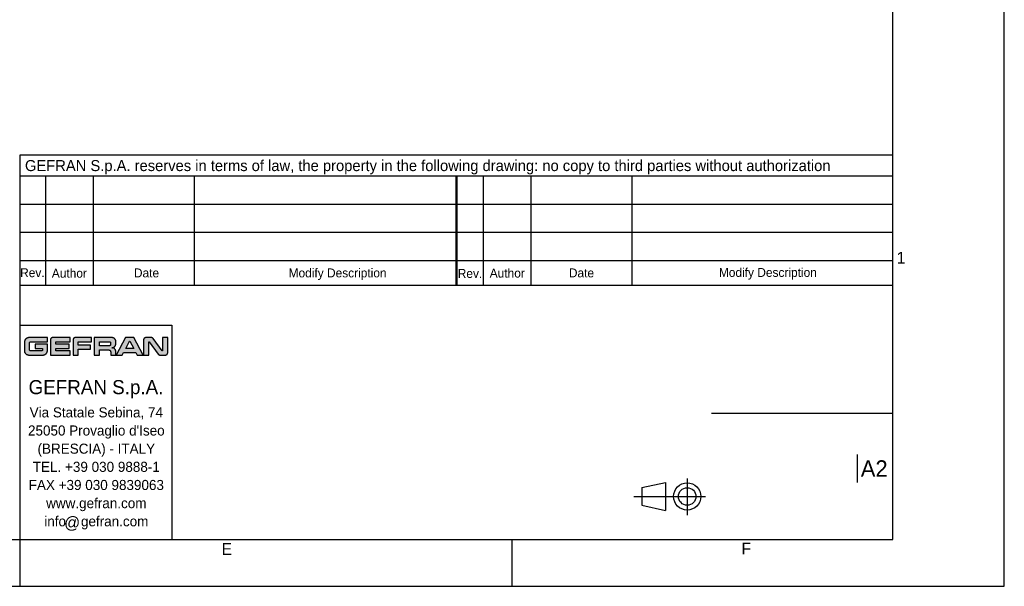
# Model space of a CAD drawing. Header units: millimetres. Extents: x 0 to 594, y 0 to 420.
# Tile 179 of 236: x 384 to 594, y 0 to 121. Entities that reach past the tile are written whole.
import ezdxf

# ---------------------------------------------------------------- set-up
doc = ezdxf.new("R2010")
doc.units = ezdxf.units.MM
doc.header["$LTSCALE"] = 32.67
doc.layers.get('0').update_dxf_attribs({"linetype": 'CONTINUOUS'})
doc.styles.add('TEXTSTYLE_2', font='trium.ttf')
doc.styles.add('TEXTSTYLE_3', font='trium.ttf')
doc.styles.add('TEXTSTYLE_4', font='triumb.ttf')

msp = doc.modelspace()

# ---------------------------------------------------------------- hatches: boundary and pattern name
at = {"linetype": 'CONTINUOUS'}
h = msp.add_hatch(color=2, dxfattribs=at)
h.paths.add_polyline_path([(415.15486, 49.32044), (415.20186, 49.3376), (415.24702, 49.35944), (415.2899, 49.38577), (415.33006, 49.41635), (415.36705, 49.45089), (415.39032, 49.47662), (415.42091, 49.51678), (415.44724, 49.55966), (415.46908, 49.60481), (415.48624, 49.65181), (415.49859, 49.70028), (415.50606, 49.74988), (415.50856, 49.80032), (415.50856, 53.02187), (414.41284, 53.02187), (414.41284, 50.2282), (414.41042, 50.21198), (414.40332, 50.19719), (414.39199, 50.18499), (414.38869, 50.18256), (414.37391, 50.17545), (414.3577, 50.17303), (414.34154, 50.17545), (414.33683, 50.17716), (414.32357, 50.18536), (414.3143, 50.19658), (412.37646, 52.83485), (412.34787, 52.87189), (412.31678, 52.9044), (412.281, 52.93465), (412.2423, 52.96078), (412.20115, 52.9825), (412.15803, 52.99959), (412.11336, 53.01192), (412.0675, 53.01937), (412.02077, 53.02187), (410.86345, 53.02183), (410.81299, 53.01932), (410.76337, 53.01186), (410.71488, 52.99951), (410.66786, 52.98235), (410.6227, 52.96052), (410.57981, 52.93419), (410.53964, 52.90361), (410.51394, 52.88037), (410.4794, 52.84339), (410.44882, 52.80324), (410.42249, 52.76038), (410.40065, 52.71525), (410.3835, 52.66826), (410.37114, 52.61981), (410.36368, 52.57022), (410.36118, 52.51979), (410.36118, 49.29812), (411.45689, 49.29812), (411.45689, 52.09179), (411.45931, 52.10802), (411.46641, 52.1228), (411.46883, 52.12609), (411.48103, 52.13742), (411.49581, 52.14452), (411.51203, 52.14694), (411.52791, 52.14454), (411.54266, 52.13743), (411.55508, 52.12603), (411.55616, 52.12466), (413.48665, 49.49727), (413.51395, 49.45932), (413.521, 49.45079), (413.55318, 49.41677), (413.58877, 49.3865), (413.62733, 49.36031), (413.66843, 49.33847), (413.71164, 49.3212), (413.75659, 49.30864), (413.80294, 49.30092), (413.8504, 49.29812), (415.00634, 49.29812), (415.05678, 49.30062), (415.10639, 49.30809)])
h.paths.add_polyline_path([(407.39182, 52.27528), (407.40177, 52.27618), (407.41171, 52.27528), (407.42118, 52.27262), (407.43001, 52.26827), (407.43799, 52.2623), (407.44485, 52.25488), (407.45019, 52.24651), (408.26047, 50.72252), (406.54274, 50.72252), (407.35327, 52.24651), (407.35877, 52.25508), (407.36548, 52.26229), (407.37348, 52.26826), (407.38234, 52.27262)])
h.paths.add_polyline_path([(403.85452, 50.90075), (403.91319, 50.9214), (403.97022, 50.94646), (404.02531, 50.9758), (404.07816, 51.00928), (404.12845, 51.04673), (404.17586, 51.08793), (404.21358, 51.12561), (404.25483, 51.17298), (404.29233, 51.22323), (404.32587, 51.27605), (404.35526, 51.33111), (404.38038, 51.38811), (404.40109, 51.44676), (404.41731, 51.5068), (404.42898, 51.56798), (404.43604, 51.63007), (404.43844, 51.69288), (404.43844, 52.19181), (404.4361, 52.25477), (404.42911, 52.31699), (404.4175, 52.37829), (404.40134, 52.43843), (404.3807, 52.49718), (404.35566, 52.55426), (404.32635, 52.60938), (404.2929, 52.66224), (404.2555, 52.71252), (404.21436, 52.75991), (404.17661, 52.79772), (404.12932, 52.8389), (404.07916, 52.87633), (404.02644, 52.90979), (403.97148, 52.9391), (403.91458, 52.96414), (403.85601, 52.98478), (403.79605, 53.00093), (403.73493, 53.01253), (403.67288, 53.01953), (403.61007, 53.02187), (399.83315, 53.02187), (399.83315, 49.29897), (400.92886, 49.29897), (400.92886, 50.39701), (402.9112, 50.39701), (402.95655, 50.39468), (403.00107, 50.38773), (403.04448, 50.37623), (403.08645, 50.36028), (403.1266, 50.34001), (403.16455, 50.31559), (403.19984, 50.28728), (403.23207, 50.25538), (403.2345, 50.25269), (403.26287, 50.21745), (403.28733, 50.17958), (403.30763, 50.13952), (403.32361, 50.09766), (403.33511, 50.0544), (403.34207, 50.01006), (403.3444, 49.96493), (403.3444, 49.29897), (404.44009, 49.29897), (404.44009, 50.03106), (404.43775, 50.09375), (404.43075, 50.15578), (404.41913, 50.21696), (404.40295, 50.27704), (404.38227, 50.3358), (404.35717, 50.39295), (404.32777, 50.4482), (404.2942, 50.50123), (404.25667, 50.55173), (404.21537, 50.59935), (404.17585, 50.63891), (404.12827, 50.68022), (404.07784, 50.71777), (404.02488, 50.75134), (403.96972, 50.78074), (403.91266, 50.80584), (403.85399, 50.82652), (403.79399, 50.8427), (403.73291, 50.85431), (403.67096, 50.86131), (403.60834, 50.86365), (403.67117, 50.86599), (403.73327, 50.87299), (403.79446, 50.88459)])
h.paths.add_polyline_path([(385.66109, 52.98205), (385.59576, 52.96012), (385.53185, 52.93349), (385.4696, 52.90223), (385.40931, 52.86647), (385.35128, 52.82633), (385.29582, 52.78197), (385.24326, 52.73363), (385.19392, 52.68155), (385.17172, 52.65559), (385.12771, 52.59855), (385.08773, 52.53865), (385.05197, 52.47623), (385.02065, 52.41167), (384.99389, 52.34529), (384.97181, 52.27744), (384.9545, 52.20844), (384.94201, 52.13856), (384.93438, 52.06806), (384.93163, 51.99718), (384.93163, 50.27467), (384.93423, 50.20433), (384.94168, 50.13511), (384.9539, 50.06713), (384.97085, 50.00057), (384.99244, 49.9356), (385.0186, 49.87242), (385.04923, 49.81125), (385.08424, 49.75232), (385.12348, 49.69589), (385.16682, 49.64221), (385.21405, 49.59155), (385.26497, 49.54415), (385.31936, 49.5003), (385.33365, 49.48978), (385.39195, 49.45072), (385.45302, 49.41575), (385.51657, 49.38505), (385.58231, 49.35876), (385.64994, 49.33701), (385.71919, 49.31992), (385.78981, 49.30756), (385.86154, 49.3), (385.93417, 49.2973), (388.86019, 49.2973), (388.93081, 49.2999), (389.00069, 49.30736), (389.06963, 49.31964), (389.13744, 49.33669), (389.20387, 49.35844), (389.26867, 49.38483), (389.33158, 49.41574), (389.39228, 49.45105), (389.4505, 49.4906), (389.50591, 49.53421), (389.55822, 49.58164), (389.57897, 49.60242), (389.62634, 49.6548), (389.66986, 49.71027), (389.70933, 49.76854), (389.74456, 49.82929), (389.77538, 49.89223), (389.80167, 49.95707), (389.82333, 50.02353), (389.84029, 50.09136), (389.85247, 50.16032), (389.85984, 50.23022), (389.86234, 50.30085), (389.8622, 50.30328), (389.86167, 50.40838), (389.86183, 51.16814), (389.86234, 51.59412), (387.23535, 51.59412), (387.23535, 50.72252), (388.76663, 50.72252), (388.76663, 50.31329), (388.76423, 50.28723), (388.75711, 50.26223), (388.74544, 50.23888), (388.72954, 50.21793), (388.72086, 50.20925), (388.69991, 50.19335), (388.67656, 50.18168), (388.65156, 50.17457), (388.6255, 50.17217), (386.31013, 50.17168), (386.27293, 50.17411), (386.23651, 50.18132), (386.20133, 50.19325), (386.1679, 50.20972), (386.1368, 50.2305), (386.10867, 50.25518), (386.08414, 50.28321), (386.06369, 50.31396), (386.04761, 50.34687), (386.03613, 50.38142), (386.02934, 50.41717), (386.02736, 50.45376), (386.02746, 50.93354), (386.02837, 51.75226), (386.02903, 51.86255), (386.02916, 51.86499), (386.03159, 51.90232), (386.0388, 51.93872), (386.05069, 51.97379), (386.06711, 52.00705), (386.08782, 52.03796), (386.11057, 52.06403), (386.13841, 52.08875), (386.16911, 52.10948), (386.20212, 52.12589), (386.23691, 52.13778), (386.27304, 52.14498), (386.31013, 52.1474), (389.86234, 52.1478), (389.86234, 53.02187), (385.93234, 53.02187), (385.8634, 53.01917), (385.7951, 53.01162), (385.72761, 52.99923)])
h.paths.add_polyline_path([(390.82093, 53.00225), (390.78012, 52.98717), (390.74094, 52.96799), (390.70378, 52.94486), (390.66904, 52.91801), (390.65228, 52.90287), (390.62197, 52.87096), (390.59511, 52.83623), (390.57198, 52.79909), (390.5528, 52.75995), (390.53772, 52.71916), (390.52686, 52.67708), (390.5203, 52.63401), (390.51811, 52.5902), (390.51811, 49.29808), (394.67685, 49.29808), (394.67685, 50.16968), (391.61382, 50.16968), (391.61382, 50.72252), (394.46514, 50.72252), (394.46514, 51.59909), (391.61382, 51.59909), (391.61382, 52.14945), (394.68017, 52.14945), (394.68017, 53.02187), (390.94998, 53.02187), (390.90614, 53.01967), (390.86304, 53.01311)])
h.paths.add_polyline_path([(395.6481, 53.00281), (395.60782, 52.98817), (395.56911, 52.96952), (395.53233, 52.94704), (395.49787, 52.92092), (395.47404, 52.89936), (395.44453, 52.86759), (395.41841, 52.83313), (395.39593, 52.79636), (395.37728, 52.75766), (395.36264, 52.71739), (395.35209, 52.67587), (395.34572, 52.63339), (395.34358, 52.5902), (395.34358, 49.29812), (396.43929, 49.29812), (396.43929, 50.56068), (399.06817, 50.56068), (399.06817, 51.43225), (396.43929, 51.43225), (396.43929, 52.14529), (399.2852, 52.14529), (399.2852, 53.02187), (395.77531, 53.02187), (395.73211, 53.01973), (395.68963, 53.01336)])
h.paths.add_polyline_path([(403.10166, 51.276), (403.07793, 51.27298), (403.05387, 51.27197), (400.92886, 51.27197), (400.92886, 52.14692), (403.05391, 52.14692), (403.07797, 52.14591), (403.10171, 52.14289), (403.12502, 52.13789), (403.14781, 52.13093), (403.16994, 52.12204), (403.19128, 52.11129), (403.21169, 52.09873), (403.23101, 52.08444), (403.24908, 52.06854), (403.2577, 52.05991), (403.27361, 52.04183), (403.28789, 52.02251), (403.30045, 52.00209), (403.31121, 51.98074), (403.32009, 51.9586), (403.32705, 51.9358), (403.33206, 51.91248), (403.33507, 51.88873), (403.33609, 51.86467), (403.33609, 51.55507), (403.33507, 51.53088), (403.33206, 51.50704), (403.32706, 51.48362), (403.3201, 51.46076), (403.31123, 51.43856), (403.30049, 51.41716), (403.28795, 51.39671), (403.27369, 51.37735), (403.25782, 51.35924), (403.24896, 51.35036), (403.23089, 51.33445), (403.21159, 51.32017), (403.19119, 51.30761), (403.16986, 51.29685), (403.14774, 51.28797), (403.12497, 51.28101)])
h.paths.add_polyline_path([(405.77917, 49.2973), (406.08373, 49.85428), (408.71949, 49.85428), (409.02402, 49.2973), (410.25329, 49.2973), (408.27886, 53.02187), (406.52435, 53.02187), (404.53823, 49.2973)])

# ---------------------------------------------------------------- linework, layer by layer
at = {"color": 2, "linetype": 'CONTINUOUS'}
for p, q in [((594, 0), (594, 420)), ((384, 91.98901), (570.21398, 91.98901)), ((384, 64.16876), (384, 91.98901)), ((384, 87.49449), (570.21398, 87.49449)), ((389.52166, 64.16876), (389.52166, 87.49449)), ((399.64503, 64.16876), (399.64503, 87.49449)), ((421.22315, 64.16876), (421.22315, 87.49449)), ((476.98035, 87.49449), (476.98035, 64.16876)), ((477.19169, 87.49449), (477.19169, 64.16876)), ((482.916, 64.16876), (482.916, 87.49449)), ((493.03937, 64.16876), (493.03937, 87.49449)), ((514.61749, 64.16876), (514.61749, 87.49449)), ((384, 81.48987), (477, 81.48987)), ((477.19169, 81.48987), (570.21398, 81.48987)), ((384, 75.48525), (477, 75.48525)), ((477.19169, 75.48525), (570.21398, 75.48525)), ((384, 69.48063), (477, 69.48063)), ((477.19169, 69.48063), (570.21398, 69.48063)), ((385.08773, 52.53865), (385.05197, 52.47623)), ((385.12771, 52.59855), (385.08773, 52.53865)), ((385.17172, 52.65559), (385.12771, 52.59855)), ((385.19392, 52.68155), (385.17172, 52.65559)), ((385.24326, 52.73363), (385.19392, 52.68155)), ((385.29582, 52.78197), (385.24326, 52.73363)), ((385.35128, 52.82633), (385.29582, 52.78197)), ((385.40931, 52.86647), (385.35128, 52.82633)), ((385.4696, 52.90223), (385.40931, 52.86647)), ((385.53185, 52.93349), (385.4696, 52.90223)), ((385.59576, 52.96012), (385.53185, 52.93349)), ((385.66109, 52.98205), (385.59576, 52.96012)), ((385.72761, 52.99923), (385.66109, 52.98205)), ((385.7951, 53.01162), (385.72761, 52.99923)), ((385.8634, 53.01917), (385.7951, 53.01162)), ((385.93234, 53.02187), (385.8634, 53.01917)), ((389.86234, 53.02187), (385.93234, 53.02187)), ((389.86234, 52.1478), (389.86234, 53.02187)), ((390.5203, 52.63401), (390.51811, 52.5902)), ((390.51811, 52.5902), (390.51811, 49.29808)), ((390.52686, 52.67708), (390.5203, 52.63401)), ((390.53772, 52.71916), (390.52686, 52.67708)), ((390.5528, 52.75995), (390.53772, 52.71916)), ((390.57198, 52.79909), (390.5528, 52.75995)), ((390.59511, 52.83623), (390.57198, 52.79909)), ((390.62197, 52.87096), (390.59511, 52.83623)), ((390.65228, 52.90287), (390.62197, 52.87096)), ((390.66904, 52.91801), (390.65228, 52.90287)), ((390.70378, 52.94486), (390.66904, 52.91801)), ((390.74094, 52.96799), (390.70378, 52.94486)), ((390.78012, 52.98717), (390.74094, 52.96799)), ((390.82093, 53.00225), (390.78012, 52.98717)), ((390.86304, 53.01311), (390.82093, 53.00225)), ((390.90614, 53.01967), (390.86304, 53.01311)), ((390.94998, 53.02187), (390.90614, 53.01967)), ((394.68017, 53.02187), (390.94998, 53.02187)), ((394.68017, 52.14945), (394.68017, 53.02187)), ((395.34572, 52.63339), (395.34358, 52.5902)), ((395.34358, 52.5902), (395.34358, 49.29812)), ((395.35209, 52.67587), (395.34572, 52.63339)), ((395.36264, 52.71739), (395.35209, 52.67587)), ((395.37728, 52.75766), (395.36264, 52.71739)), ((395.39593, 52.79636), (395.37728, 52.75766)), ((395.41841, 52.83313), (395.39593, 52.79636)), ((395.44453, 52.86759), (395.41841, 52.83313)), ((395.47404, 52.89936), (395.44453, 52.86759)), ((395.49787, 52.92092), (395.47404, 52.89936)), ((395.53233, 52.94704), (395.49787, 52.92092)), ((395.56911, 52.96952), (395.53233, 52.94704)), ((395.60782, 52.98817), (395.56911, 52.96952)), ((395.6481, 53.00281), (395.60782, 52.98817)), ((395.68963, 53.01336), (395.6481, 53.00281)), ((395.73211, 53.01973), (395.68963, 53.01336)), ((395.77531, 53.02187), (395.73211, 53.01973)), ((399.2852, 53.02187), (395.77531, 53.02187)), ((399.2852, 52.14529), (399.2852, 53.02187)), ((403.61007, 53.02187), (399.83315, 53.02187)), ((399.83315, 53.02187), (399.83315, 49.29897)), ((403.67288, 53.01953), (403.61007, 53.02187)), ((403.73493, 53.01253), (403.67288, 53.01953)), ((403.79605, 53.00093), (403.73493, 53.01253)), ((403.85601, 52.98478), (403.79605, 53.00093)), ((403.91458, 52.96414), (403.85601, 52.98478)), ((403.97148, 52.9391), (403.91458, 52.96414)), ((404.02644, 52.90979), (403.97148, 52.9391)), ((404.07916, 52.87633), (404.02644, 52.90979)), ((404.12932, 52.8389), (404.07916, 52.87633)), ((404.17661, 52.79772), (404.12932, 52.8389)), ((404.21436, 52.75991), (404.17661, 52.79772)), ((404.2555, 52.71252), (404.21436, 52.75991)), ((404.2929, 52.66224), (404.2555, 52.71252)), ((404.32635, 52.60938), (404.2929, 52.66224)), ((404.35566, 52.55426), (404.32635, 52.60938)), ((404.3807, 52.49718), (404.35566, 52.55426)), ((406.52435, 53.02187), (404.53823, 49.2973)), ((408.27886, 53.02187), (406.52435, 53.02187)), ((410.25329, 49.2973), (408.27886, 53.02187)), ((410.36368, 52.57022), (410.36118, 52.51979)), ((410.36118, 52.51979), (410.36118, 49.29812)), ((410.37114, 52.61981), (410.36368, 52.57022)), ((410.3835, 52.66826), (410.37114, 52.61981)), ((410.40065, 52.71525), (410.3835, 52.66826)), ((410.42249, 52.76038), (410.40065, 52.71525)), ((410.44882, 52.80324), (410.42249, 52.76038)), ((410.4794, 52.84339), (410.44882, 52.80324)), ((410.51394, 52.88037), (410.4794, 52.84339)), ((410.53964, 52.90361), (410.51394, 52.88037)), ((410.57981, 52.93419), (410.53964, 52.90361)), ((410.6227, 52.96052), (410.57981, 52.93419)), ((410.66786, 52.98235), (410.6227, 52.96052)), ((410.71488, 52.99951), (410.66786, 52.98235)), ((410.76337, 53.01186), (410.71488, 52.99951)), ((410.81299, 53.01932), (410.76337, 53.01186)), ((410.86345, 53.02183), (410.81299, 53.01932)), ((412.02077, 53.02187), (410.86345, 53.02183)), ((412.0675, 53.01937), (412.02077, 53.02187)), ((412.11336, 53.01192), (412.0675, 53.01937)), ((412.15803, 52.99959), (412.11336, 53.01192)), ((412.20115, 52.9825), (412.15803, 52.99959)), ((412.2423, 52.96078), (412.20115, 52.9825)), ((412.281, 52.93465), (412.2423, 52.96078)), ((412.31678, 52.9044), (412.281, 52.93465)), ((412.34787, 52.87189), (412.31678, 52.9044)), ((412.37646, 52.83485), (412.34787, 52.87189)), ((414.3143, 50.19658), (412.37646, 52.83485)), ((415.50856, 53.02187), (414.41284, 53.02187)), ((414.41284, 53.02187), (414.41284, 50.2282)), ((415.50856, 49.80032), (415.50856, 53.02187)), ((384.93438, 52.06806), (384.93163, 51.99718)), ((384.93163, 51.99718), (384.93163, 50.27467)), ((384.94201, 52.13856), (384.93438, 52.06806)), ((384.9545, 52.20844), (384.94201, 52.13856)), ((384.97181, 52.27744), (384.9545, 52.20844)), ((384.99389, 52.34529), (384.97181, 52.27744)), ((385.02065, 52.41167), (384.99389, 52.34529)), ((385.05197, 52.47623), (385.02065, 52.41167)), ((386.02736, 50.45376), (386.02746, 50.93354)), ((386.02934, 50.41717), (386.02736, 50.45376)), ((386.02746, 50.93354), (386.02837, 51.75226)), ((386.02837, 51.75226), (386.02903, 51.86255)), ((386.02903, 51.86255), (386.02916, 51.86499)), ((386.02916, 51.86499), (386.03159, 51.90232)), ((386.03613, 50.38142), (386.02934, 50.41717)), ((386.03159, 51.90232), (386.0388, 51.93872)), ((386.0388, 51.93872), (386.05069, 51.97379)), ((386.05069, 51.97379), (386.06711, 52.00705)), ((386.06711, 52.00705), (386.08782, 52.03796)), ((386.08782, 52.03796), (386.11057, 52.06403)), ((386.11057, 52.06403), (386.13841, 52.08875)), ((386.13841, 52.08875), (386.16911, 52.10948)), ((386.16911, 52.10948), (386.20212, 52.12589)), ((386.20212, 52.12589), (386.23691, 52.13778)), ((386.23691, 52.13778), (386.27304, 52.14498)), ((386.27304, 52.14498), (386.31013, 52.1474)), ((386.31013, 52.1474), (389.86234, 52.1478)), ((389.86234, 51.59412), (387.23535, 51.59412)), ((387.23535, 51.59412), (387.23535, 50.72252)), ((387.23535, 50.72252), (388.76663, 50.72252)), ((388.76663, 50.72252), (388.76663, 50.31329)), ((389.86167, 50.40838), (389.86183, 51.16814)), ((389.86183, 51.16814), (389.86234, 51.59412)), ((391.61382, 52.14945), (394.68017, 52.14945)), ((391.61382, 51.59909), (391.61382, 52.14945)), ((394.46514, 51.59909), (391.61382, 51.59909)), ((391.61382, 50.72252), (394.46514, 50.72252)), ((391.61382, 50.16968), (391.61382, 50.72252)), ((394.46514, 50.72252), (394.46514, 51.59909)), ((396.43929, 52.14529), (399.2852, 52.14529)), ((396.43929, 51.43225), (396.43929, 52.14529)), ((399.06817, 51.43225), (396.43929, 51.43225)), ((396.43929, 50.56068), (399.06817, 50.56068)), ((396.43929, 49.29812), (396.43929, 50.56068)), ((399.06817, 50.56068), (399.06817, 51.43225)), ((400.92886, 52.14692), (403.05391, 52.14692)), ((400.92886, 51.27197), (400.92886, 52.14692)), ((403.05387, 51.27197), (400.92886, 51.27197)), ((403.07793, 51.27298), (403.05387, 51.27197)), ((403.05391, 52.14692), (403.07797, 52.14591)), ((403.10166, 51.276), (403.07793, 51.27298)), ((403.07797, 52.14591), (403.10171, 52.14289)), ((403.12497, 51.28101), (403.10166, 51.276)), ((403.10171, 52.14289), (403.12502, 52.13789)), ((403.14774, 51.28797), (403.12497, 51.28101)), ((403.12502, 52.13789), (403.14781, 52.13093)), ((403.16986, 51.29685), (403.14774, 51.28797)), ((403.14781, 52.13093), (403.16994, 52.12204)), ((403.19119, 51.30761), (403.16986, 51.29685)), ((403.16994, 52.12204), (403.19128, 52.11129)), ((403.21159, 51.32017), (403.19119, 51.30761)), ((403.19128, 52.11129), (403.21169, 52.09873)), ((403.23089, 51.33445), (403.21159, 51.32017)), ((403.21169, 52.09873), (403.23101, 52.08444)), ((403.24896, 51.35036), (403.23089, 51.33445)), ((403.23101, 52.08444), (403.24908, 52.06854)), ((403.25782, 51.35924), (403.24896, 51.35036)), ((403.24908, 52.06854), (403.2577, 52.05991)), ((403.2577, 52.05991), (403.27361, 52.04183)), ((403.27369, 51.37735), (403.25782, 51.35924)), ((403.27361, 52.04183), (403.28789, 52.02251)), ((403.28795, 51.39671), (403.27369, 51.37735)), ((403.28789, 52.02251), (403.30045, 52.00209)), ((403.30049, 51.41716), (403.28795, 51.39671)), ((403.30045, 52.00209), (403.31121, 51.98074)), ((403.31123, 51.43856), (403.30049, 51.41716)), ((403.31121, 51.98074), (403.32009, 51.9586)), ((403.3201, 51.46076), (403.31123, 51.43856)), ((403.32009, 51.9586), (403.32705, 51.9358)), ((403.32706, 51.48362), (403.3201, 51.46076)), ((403.32705, 51.9358), (403.33206, 51.91248)), ((403.33206, 51.50704), (403.32706, 51.48362)), ((403.33206, 51.91248), (403.33507, 51.88873)), ((403.33507, 51.53088), (403.33206, 51.50704)), ((403.33507, 51.88873), (403.33609, 51.86467)), ((403.33609, 51.55507), (403.33507, 51.53088)), ((403.33609, 51.86467), (403.33609, 51.55507)), ((403.60834, 50.86365), (403.67117, 50.86599)), ((403.67096, 50.86131), (403.60834, 50.86365)), ((403.73291, 50.85431), (403.67096, 50.86131)), ((403.67117, 50.86599), (403.73327, 50.87299)), ((403.79399, 50.8427), (403.73291, 50.85431)), ((403.73327, 50.87299), (403.79446, 50.88459)), ((403.85399, 50.82652), (403.79399, 50.8427)), ((403.79446, 50.88459), (403.85452, 50.90075)), ((403.91266, 50.80584), (403.85399, 50.82652)), ((403.85452, 50.90075), (403.91319, 50.9214)), ((403.96972, 50.78074), (403.91266, 50.80584)), ((403.91319, 50.9214), (403.97022, 50.94646)), ((404.02488, 50.75134), (403.96972, 50.78074)), ((403.97022, 50.94646), (404.02531, 50.9758)), ((404.07784, 50.71777), (404.02488, 50.75134)), ((404.02531, 50.9758), (404.07816, 51.00928)), ((404.12827, 50.68022), (404.07784, 50.71777)), ((404.07816, 51.00928), (404.12845, 51.04673)), ((404.17585, 50.63891), (404.12827, 50.68022)), ((404.12845, 51.04673), (404.17586, 51.08793)), ((404.21537, 50.59935), (404.17585, 50.63891)), ((404.17586, 51.08793), (404.21358, 51.12561)), ((404.21358, 51.12561), (404.25483, 51.17298)), ((404.25667, 50.55173), (404.21537, 50.59935)), ((404.25483, 51.17298), (404.29233, 51.22323)), ((404.2942, 50.50123), (404.25667, 50.55173)), ((404.29233, 51.22323), (404.32587, 51.27605)), ((404.32777, 50.4482), (404.2942, 50.50123)), ((404.32587, 51.27605), (404.35526, 51.33111)), ((404.35717, 50.39295), (404.32777, 50.4482)), ((404.35526, 51.33111), (404.38038, 51.38811)), ((404.38038, 51.38811), (404.40109, 51.44676)), ((404.40134, 52.43843), (404.3807, 52.49718)), ((404.40109, 51.44676), (404.41731, 51.5068)), ((404.4175, 52.37829), (404.40134, 52.43843)), ((404.41731, 51.5068), (404.42898, 51.56798)), ((404.42911, 52.31699), (404.4175, 52.37829)), ((404.42898, 51.56798), (404.43604, 51.63007)), ((404.4361, 52.25477), (404.42911, 52.31699)), ((404.43604, 51.63007), (404.43844, 51.69288)), ((404.43844, 52.19181), (404.4361, 52.25477)), ((404.43844, 51.69288), (404.43844, 52.19181)), ((406.54274, 50.72252), (407.35327, 52.24651)), ((408.26047, 50.72252), (406.54274, 50.72252)), ((407.35327, 52.24651), (407.35877, 52.25508)), ((407.35877, 52.25508), (407.36548, 52.26229)), ((407.36548, 52.26229), (407.37348, 52.26826)), ((407.37348, 52.26826), (407.38234, 52.27262)), ((407.38234, 52.27262), (407.39182, 52.27528)), ((407.39182, 52.27528), (407.40177, 52.27618)), ((407.40177, 52.27618), (407.41171, 52.27528)), ((407.41171, 52.27528), (407.42118, 52.27262)), ((407.42118, 52.27262), (407.43001, 52.26827)), ((407.43001, 52.26827), (407.43799, 52.2623)), ((407.43799, 52.2623), (407.44485, 52.25488)), ((407.44485, 52.25488), (407.45019, 52.24651)), ((407.45019, 52.24651), (408.26047, 50.72252)), ((411.45689, 52.09179), (411.45931, 52.10802)), ((411.45689, 49.29812), (411.45689, 52.09179)), ((411.45931, 52.10802), (411.46641, 52.1228)), ((411.46641, 52.1228), (411.46883, 52.12609)), ((411.46883, 52.12609), (411.48103, 52.13742)), ((411.48103, 52.13742), (411.49581, 52.14452)), ((411.49581, 52.14452), (411.51203, 52.14694)), ((411.51203, 52.14694), (411.52791, 52.14454)), ((411.52791, 52.14454), (411.54266, 52.13743)), ((411.54266, 52.13743), (411.55508, 52.12603)), ((411.55508, 52.12603), (411.55616, 52.12466)), ((411.55616, 52.12466), (413.48665, 49.49727)), ((384.93163, 50.27467), (384.93423, 50.20433)), ((384.93423, 50.20433), (384.94168, 50.13511)), ((384.94168, 50.13511), (384.9539, 50.06713)), ((384.9539, 50.06713), (384.97085, 50.00057)), ((384.97085, 50.00057), (384.99244, 49.9356)), ((384.99244, 49.9356), (385.0186, 49.87242)), ((385.0186, 49.87242), (385.04923, 49.81125)), ((385.04923, 49.81125), (385.08424, 49.75232)), ((385.08424, 49.75232), (385.12348, 49.69589)), ((385.12348, 49.69589), (385.16682, 49.64221)), ((385.16682, 49.64221), (385.21405, 49.59155)), ((385.21405, 49.59155), (385.26497, 49.54415)), ((385.26497, 49.54415), (385.31936, 49.5003)), ((385.31936, 49.5003), (385.33365, 49.48978)), ((385.33365, 49.48978), (385.39195, 49.45072)), ((385.39195, 49.45072), (385.45302, 49.41575)), ((385.45302, 49.41575), (385.51657, 49.38505)), ((385.51657, 49.38505), (385.58231, 49.35876)), ((385.58231, 49.35876), (385.64994, 49.33701)), ((385.64994, 49.33701), (385.71919, 49.31992)), ((385.71919, 49.31992), (385.78981, 49.30756)), ((385.78981, 49.30756), (385.86154, 49.3)), ((385.86154, 49.3), (385.93417, 49.2973)), ((385.93417, 49.2973), (388.86019, 49.2973)), ((386.04761, 50.34687), (386.03613, 50.38142)), ((386.06369, 50.31396), (386.04761, 50.34687)), ((386.08414, 50.28321), (386.06369, 50.31396)), ((386.10867, 50.25518), (386.08414, 50.28321)), ((386.1368, 50.2305), (386.10867, 50.25518)), ((386.1679, 50.20972), (386.1368, 50.2305)), ((386.20133, 50.19325), (386.1679, 50.20972)), ((386.23651, 50.18132), (386.20133, 50.19325)), ((386.27293, 50.17411), (386.23651, 50.18132)), ((386.31013, 50.17168), (386.27293, 50.17411)), ((388.6255, 50.17217), (386.31013, 50.17168)), ((388.65156, 50.17457), (388.6255, 50.17217)), ((388.67656, 50.18168), (388.65156, 50.17457)), ((388.69991, 50.19335), (388.67656, 50.18168)), ((388.72086, 50.20925), (388.69991, 50.19335)), ((388.72954, 50.21793), (388.72086, 50.20925)), ((388.74544, 50.23888), (388.72954, 50.21793)), ((388.75711, 50.26223), (388.74544, 50.23888)), ((388.76423, 50.28723), (388.75711, 50.26223)), ((388.76663, 50.31329), (388.76423, 50.28723)), ((388.86019, 49.2973), (388.93081, 49.2999)), ((388.93081, 49.2999), (389.00069, 49.30736)), ((389.00069, 49.30736), (389.06963, 49.31964)), ((389.06963, 49.31964), (389.13744, 49.33669)), ((389.13744, 49.33669), (389.20387, 49.35844)), ((389.20387, 49.35844), (389.26867, 49.38483)), ((389.26867, 49.38483), (389.33158, 49.41574)), ((389.33158, 49.41574), (389.39228, 49.45105)), ((389.39228, 49.45105), (389.4505, 49.4906)), ((389.4505, 49.4906), (389.50591, 49.53421)), ((389.50591, 49.53421), (389.55822, 49.58164)), ((389.55822, 49.58164), (389.57897, 49.60242)), ((389.57897, 49.60242), (389.62634, 49.6548)), ((389.62634, 49.6548), (389.66986, 49.71027)), ((389.66986, 49.71027), (389.70933, 49.76854)), ((389.70933, 49.76854), (389.74456, 49.82929)), ((389.74456, 49.82929), (389.77538, 49.89223)), ((389.77538, 49.89223), (389.80167, 49.95707)), ((389.80167, 49.95707), (389.82333, 50.02353)), ((389.82333, 50.02353), (389.84029, 50.09136)), ((389.84029, 50.09136), (389.85247, 50.16032)), ((389.85247, 50.16032), (389.85984, 50.23022)), ((389.85984, 50.23022), (389.86234, 50.30085)), ((389.8622, 50.30328), (389.86167, 50.40838)), ((389.86234, 50.30085), (389.8622, 50.30328)), ((390.51811, 49.29808), (394.67685, 49.29808)), ((394.67685, 50.16968), (391.61382, 50.16968)), ((394.67685, 49.29808), (394.67685, 50.16968)), ((395.34358, 49.29812), (396.43929, 49.29812)), ((399.83315, 49.29897), (400.92886, 49.29897)), ((400.92886, 50.39701), (402.9112, 50.39701)), ((400.92886, 49.29897), (400.92886, 50.39701)), ((402.9112, 50.39701), (402.95655, 50.39468)), ((402.95655, 50.39468), (403.00107, 50.38773)), ((403.00107, 50.38773), (403.04448, 50.37623)), ((403.04448, 50.37623), (403.08645, 50.36028)), ((403.08645, 50.36028), (403.1266, 50.34001)), ((403.1266, 50.34001), (403.16455, 50.31559)), ((403.16455, 50.31559), (403.19984, 50.28728)), ((403.19984, 50.28728), (403.23207, 50.25538)), ((403.23207, 50.25538), (403.2345, 50.25269)), ((403.2345, 50.25269), (403.26287, 50.21745)), ((403.26287, 50.21745), (403.28733, 50.17958)), ((403.28733, 50.17958), (403.30763, 50.13952)), ((403.30763, 50.13952), (403.32361, 50.09766)), ((403.32361, 50.09766), (403.33511, 50.0544)), ((403.33511, 50.0544), (403.34207, 50.01006)), ((403.34207, 50.01006), (403.3444, 49.96493)), ((403.3444, 49.96493), (403.3444, 49.29897)), ((403.3444, 49.29897), (404.44009, 49.29897)), ((404.38227, 50.3358), (404.35717, 50.39295)), ((404.40295, 50.27704), (404.38227, 50.3358)), ((404.41913, 50.21696), (404.40295, 50.27704)), ((404.43075, 50.15578), (404.41913, 50.21696)), ((404.43775, 50.09375), (404.43075, 50.15578)), ((404.44009, 50.03106), (404.43775, 50.09375)), ((404.44009, 49.29897), (404.44009, 50.03106)), ((404.53823, 49.2973), (405.77917, 49.2973)), ((405.77917, 49.2973), (406.08373, 49.85428)), ((406.08373, 49.85428), (408.71949, 49.85428)), ((408.71949, 49.85428), (409.02402, 49.2973)), ((409.02402, 49.2973), (410.25329, 49.2973)), ((410.36118, 49.29812), (411.45689, 49.29812)), ((413.48665, 49.49727), (413.51395, 49.45932)), ((413.51395, 49.45932), (413.521, 49.45079)), ((413.521, 49.45079), (413.55318, 49.41677)), ((413.55318, 49.41677), (413.58877, 49.3865)), ((413.58877, 49.3865), (413.62733, 49.36031)), ((413.62733, 49.36031), (413.66843, 49.33847)), ((413.66843, 49.33847), (413.71164, 49.3212)), ((413.71164, 49.3212), (413.75659, 49.30864)), ((413.75659, 49.30864), (413.80294, 49.30092)), ((413.80294, 49.30092), (413.8504, 49.29812)), ((413.8504, 49.29812), (415.00634, 49.29812)), ((414.32357, 50.18536), (414.3143, 50.19658)), ((414.33683, 50.17716), (414.32357, 50.18536)), ((414.34154, 50.17545), (414.33683, 50.17716)), ((414.3577, 50.17303), (414.34154, 50.17545)), ((414.37391, 50.17545), (414.3577, 50.17303)), ((414.38869, 50.18256), (414.37391, 50.17545)), ((414.39199, 50.18499), (414.38869, 50.18256)), ((414.40332, 50.19719), (414.39199, 50.18499)), ((414.41042, 50.21198), (414.40332, 50.19719)), ((414.41284, 50.2282), (414.41042, 50.21198)), ((415.00634, 49.29812), (415.05678, 49.30062)), ((415.05678, 49.30062), (415.10639, 49.30809)), ((415.10639, 49.30809), (415.15486, 49.32044)), ((415.15486, 49.32044), (415.20186, 49.3376)), ((415.20186, 49.3376), (415.24702, 49.35944)), ((415.24702, 49.35944), (415.2899, 49.38577)), ((415.2899, 49.38577), (415.33006, 49.41635)), ((415.33006, 49.41635), (415.36705, 49.45089)), ((415.36705, 49.45089), (415.39032, 49.47662)), ((415.39032, 49.47662), (415.42091, 49.51678)), ((415.42091, 49.51678), (415.44724, 49.55966)), ((415.44724, 49.55966), (415.46908, 49.60481)), ((415.46908, 49.60481), (415.48624, 49.65181)), ((415.48624, 49.65181), (415.49859, 49.70028)), ((415.49859, 49.70028), (415.50606, 49.74988)), ((415.50606, 49.74988), (415.50856, 49.80032)), ((531.533, 36.92063), (570.2624, 36.92063)), ((562.61847, 28.11167), (562.61847, 22.14508)), ((516.67552, 21.05475), (521.72208, 22.09528)), ((516.67552, 21.05475), (516.67552, 17.28311)), ((521.72208, 22.09528), (521.72208, 16.1881)), ((526.34728, 23.00968), (526.34728, 15.18996)), ((514.97782, 19.15126), (530.25715, 19.15126)), ((516.67552, 17.28311), (521.72208, 16.1881)), ((489, 0), (489, 10)), ((0, 0), (594, 0))]:
    msp.add_line(p, q, dxfattribs=at)
at = {"color": 7, "linetype": 'CONTINUOUS'}
for p, q in [((570.21398, 10), (570.21398, 410)), ((384, 64.16876), (570.21398, 64.16876)), ((384, 0), (384, 64.16876)), ((384, 55.67662), (416.37961, 55.67662)), ((416.37961, 55.67662), (416.41272, 10)), ((20, 10), (570.21398, 10))]:
    msp.add_line(p, q, dxfattribs=at)
at = {"color": 2, "linetype": 'CONTINUOUS'}
for radius in [2.89927, 1.86486]:
    msp.add_circle((526.34728, 19.15126), radius, dxfattribs=at)

# ---------------------------------------------------------------- texts
for s, insert, char_height, width, attachment_point, line_spacing_factor, style in [('GEFRAN S.p.A. reserves in terms of law, the property in the following drawing: no copy to third parties without authorization', (385.05645, 90.86909), 2.35, 182.6385185, 1, 0.9, 'TEXTSTYLE_2'), ('1', (571.95938, 71.30451), 2.5, 1.9166667, 2, 0.9, 'TEXTSTYLE_2'), ('Rev.', (384.03325, 67.80488), 1.9, 5.4537037, 1, 0.9, 'TEXTSTYLE_2'), ('Author', (390.78464, 67.70039), 1.9, 7.9237037, 1, 0.9, 'TEXTSTYLE_2'), ('Date', (408.30832, 67.76498), 1.9, 5.5944444, 1, 0.9, 'TEXTSTYLE_2'), ('Modify Description', (441.30739, 67.76345), 1.9, 22.1877778, 1, 0.9, 'TEXTSTYLE_2'), ('Rev.', (477.39475, 67.64776), 1.9, 5.4537037, 1, 0.9, 'TEXTSTYLE_2'), ('Author', (484.21338, 67.72171), 1.9, 7.9237037, 1, 0.9, 'TEXTSTYLE_2'), ('Date', (501.10407, 67.76592), 1.9, 5.5944444, 1, 0.9, 'TEXTSTYLE_2'), ('Modify Description', (533.10925, 67.86067), 1.9, 22.1877778, 1, 0.9, 'TEXTSTYLE_2'), ('GEFRAN S.p.A.', (400.21025, 43.96002), 3, 31.1444444, 2, 0.9, 'TEXTSTYLE_4'), ("Via Statale Sebina, 74\\P25050 Provaglio d'Iseo\\P(BRESCIA) - ITALY\\PTEL. +39 030 9888-1\\PFAX +39 030 9839063\\Pwww.gefran.com\\Pinfo    gefran.com", (400.28133, 38.15764), 2.15, 31.182963, 2, 1.08, 'TEXTSTYLE_3'), ('A2', (563.38006, 26.85649), 3.5, 5.9111111, 1, 0.9, 'TEXTSTYLE_2'), ('@', (393.42857, 14.84516), 2.5, 3.4537037, 1, 0.9, 'TEXTSTYLE_2'), ('E', (428.12132, 9.19691), 2.5, 2.3055556, 2, 0.9, 'TEXTSTYLE_2'), ('F', (538.94117, 9.27981), 2.5, 2.1111111, 2, 0.9, 'TEXTSTYLE_2')]:
    msp.add_mtext(s, dxfattribs=dict(at, insert=insert, char_height=char_height, width=width, attachment_point=attachment_point, line_spacing_factor=line_spacing_factor, style=style))

doc.saveas('drawing.dxf')
